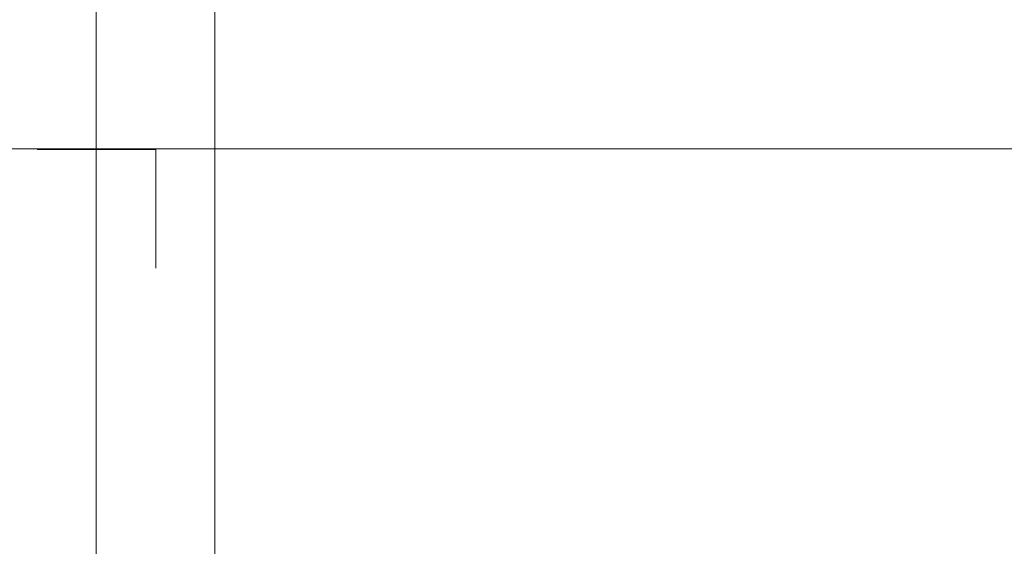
# Model space of a CAD drawing. Extents: x 5066 to 9756, y -2696 to -1109.
# Tile 74 of 248: x 9374.6678 to 9374.8337, y -2579.1041 to -2579.0155. Entities that reach past the tile are written whole.
import ezdxf

# ---------------------------------------------------------------- set-up
doc = ezdxf.new("R2010")
doc.units = 0
doc.header["$MEASUREMENT"] = 0
for name, color, linetype, lineweight in [('Caixas de passagem', 134, 'CONTINUOUS', 5), ('EL-Quadro de medição', 9, 'CONTINUOUS', 18), ('IFC-Parede padrão-Contorno', 44, 'CONTINUOUS', 5)]:
    doc.layers.add(name, color=color, linetype=linetype, lineweight=lineweight)

msp = doc.modelspace()

# ---------------------------------------------------------------- linework, layer by layer
at = {"layer": 'Caixas de passagem'}
for p, q in [((9374.67073, -2579.03733), (9374.69073, -2579.03733)), ((9374.69073, -2579.03733), (9374.69073, -2579.05733))]:
    msp.add_line(p, q, dxfattribs=at)
at = {"layer": 'EL-Quadro de medição'}
for p, q in [((9374.68071, -2579.26144), (9374.68071, -2578.92684)), ((9374.68071, -2579.26144), (9374.68071, -2578.92684)), ((9374.68071, -2579.26144), (9374.68071, -2578.92684)), ((9374.70071, -2578.92684), (9374.70071, -2579.26144)), ((9374.70071, -2579.26144), (9374.70071, -2578.92684))]:
    msp.add_line(p, q, dxfattribs=at)
at = {"layer": 'IFC-Parede padrão-Contorno', "color": 8, "lineweight": 5}
msp.add_line((9374.12542, -2579.03723), (9375.15187, -2579.03723), dxfattribs=at)

doc.saveas('drawing.dxf')
